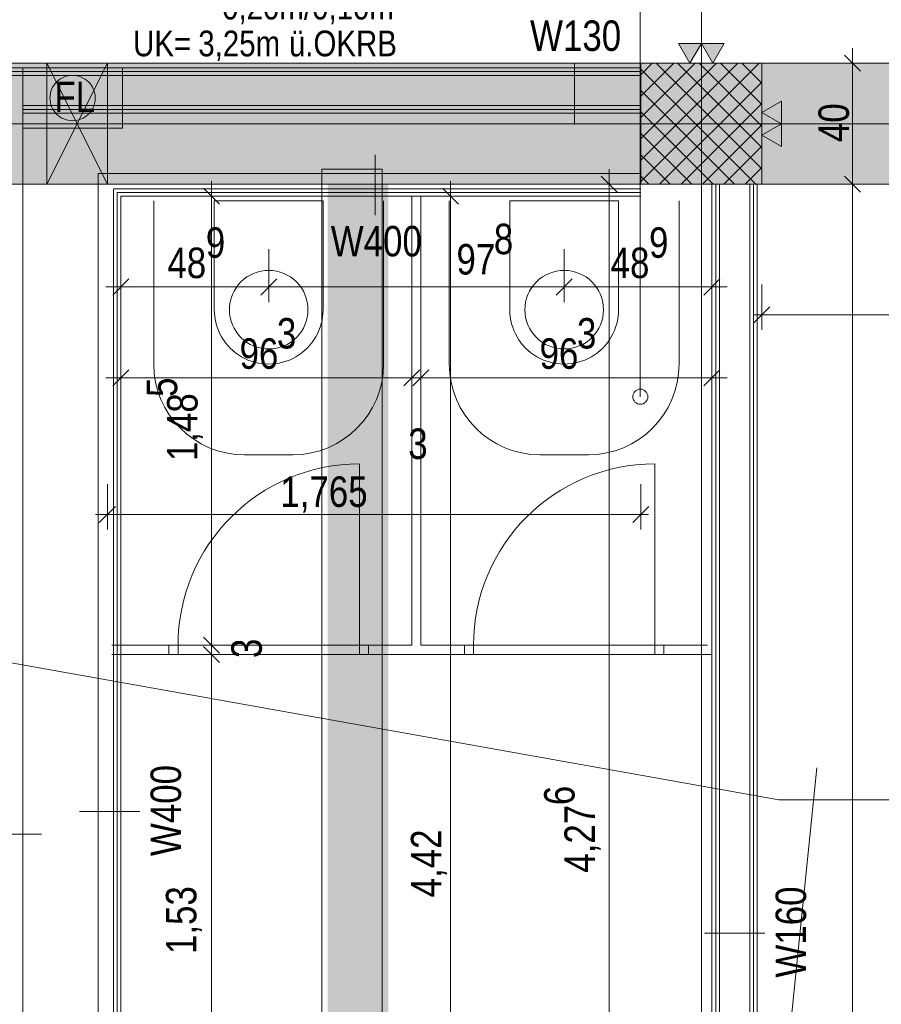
# Model space of a CAD drawing. Extents: x -620 to 3480, y 62 to 1112.
# Tile 67 of 76: x -374 to -317, y 713 to 778. Entities that reach past the tile are written whole.
import ezdxf
from ezdxf.lldxf.tags import DXFTag

# ---------------------------------------------------------------- set-up
doc = ezdxf.new("R2010")
doc.units = 0
doc.layers.get('0').update_dxf_attribs({"lineweight": 13})
for name, color, linetype, lineweight, true_color in [('00 -Bauelemente -Dämmung innen', 7, 'Continuous', 9, 0xff7fe6), ('00 -Bauelemente -Gipskarton', 7, 'Continuous', 9, 0xff7fe6), ('30 -33 Aussenwände- 3 Aussenstützen', 7, 'Continuous', 50, 0x0000dd), ('30 -34 Innenwände- 11 Durchbruch', 4, 'Continuous', 9, 0x00ffff), ('30 -34 Innenwände- 2 nichttragend', 7, 'Continuous', 18, 0xff7fe6), ('30 -34 Innenwände- 4 Türen_Fenster', 7, 'Continuous', 15, 0x9955ff), ('30 -35 Decken- 1 Konstruktion-Träger- Stahlbeton', 7, 'grob-A06GA2HT8I', 13, 0x33aa00), ('40 -41 Abwasser_Wasser_Gas- 1 Abwasser + sanitäre Anlagen', 7, 'Continuous', 9, 0xff6633), ('40 -47 Nutzungspez. Anlagen- 4 Feuerlöschanlagen', 7, 'Continuous', 9, 0xff7fff), ('60 -61 Ausstattung -1 Möbel -verdeckt', 9, 'fein_strichliert-A06GA2HV8I', 13, 0x808080), ('60- 61 allgemeine Ausstattung- 1 Möbel', 7, 'Continuous', 9, 0x00cccc), ('70 -72 Beschriftung- 2 Beschriftung Bauteile', 7, 'Continuous', 9, 0x9999ff), ('70 -75 Raumstempel-2 Verweislinie', 3, 'Continuous', 9, 0x00ff00), ('70 -76 Bemaßung- 2 Allgemein', 7, 'Continuous', 5, 0x6666cc), ('iwb_Schraffur_Unterzug', 7, 'Continuous', 5, 0xffffcc)]:
    doc.layers.add(name, color=color, linetype=linetype, lineweight=lineweight, true_color=true_color)
for name, color, linetype, lineweight in [('30 -35 Decken- 1 Konstruktion-Träger- Stahl Hohlprofil', 7, 'grob-A06GA2HT8I', 9), ('70 -71 Achsen- 1 Gebäudeachsen', 7, 'STRICHPUNKT2-A06GA2HU8I', 18), ('70 -75 Raumstempel- 3 Wandstempel', 7, 'Continuous', 50)]:
    doc.layers.add(name, color=color, linetype=linetype, lineweight=lineweight)
doc.styles.get("Standard").update_dxf_attribs({"font": 'ARIALN.TTF'})
tags = doc.linetypes.add('fein_strichliert-A06GA2HV8I', pattern=[4, 1, -2, 1]).pattern_tags.tags
tags[8:9] = [DXFTag(74, 4), DXFTag(75, 0), DXFTag(340, '0'), DXFTag(46, 0.0), DXFTag(50, 0.0), DXFTag(44, 0.0), DXFTag(45, 0.0)]
tags[6:7] = [DXFTag(74, 4), DXFTag(75, 0), DXFTag(340, '0'), DXFTag(46, 0.0), DXFTag(50, 0.0), DXFTag(44, 0.0), DXFTag(45, 0.0)]
tags[4:5] = [DXFTag(74, 4), DXFTag(75, 0), DXFTag(340, '0'), DXFTag(46, 0.0), DXFTag(50, 0.0), DXFTag(44, 0.0), DXFTag(45, 0.0)]
tags = doc.linetypes.add('grob-A06GA2HT8I', pattern=[14, 3, -8, 3]).pattern_tags.tags
tags[8:9] = [DXFTag(74, 4), DXFTag(75, 0), DXFTag(340, '0'), DXFTag(46, 0.0), DXFTag(50, 0.0), DXFTag(44, 0.0), DXFTag(45, 0.0)]
tags[6:7] = [DXFTag(74, 4), DXFTag(75, 0), DXFTag(340, '0'), DXFTag(46, 0.0), DXFTag(50, 0.0), DXFTag(44, 0.0), DXFTag(45, 0.0)]
tags[4:5] = [DXFTag(74, 4), DXFTag(75, 0), DXFTag(340, '0'), DXFTag(46, 0.0), DXFTag(50, 0.0), DXFTag(44, 0.0), DXFTag(45, 0.0)]
tags = doc.linetypes.add('STRICHPUNKT2-A06GA2HU8I', pattern=[12.7, 6.35, -3.175, 0, -3.175]).pattern_tags.tags
tags[10:11] = [DXFTag(74, 4), DXFTag(75, 0), DXFTag(340, '0'), DXFTag(46, 0.0), DXFTag(50, 0.0), DXFTag(44, 0.0), DXFTag(45, 0.0)]
tags[8:9] = [DXFTag(74, 4), DXFTag(75, 0), DXFTag(340, '0'), DXFTag(46, 0.0), DXFTag(50, 0.0), DXFTag(44, 0.0), DXFTag(45, 0.0)]
tags[6:7] = [DXFTag(74, 4), DXFTag(75, 0), DXFTag(340, '0'), DXFTag(46, 0.0), DXFTag(50, 0.0), DXFTag(44, 0.0), DXFTag(45, 0.0)]
tags[4:5] = [DXFTag(74, 4), DXFTag(75, 0), DXFTag(340, '0'), DXFTag(46, 0.0), DXFTag(50, 0.0), DXFTag(44, 0.0), DXFTag(45, 0.0)]

# ---------------------------------------------------------------- blocks, each defined once
blk = doc.blocks.new('Referenz-A06GA2HW8I')
at = {"layer": '00 -Bauelemente -Dämmung innen', "color": 0, "linetype": 'Continuous', "lineweight": -2, "ltscale": 0.13}
for p, q in [((-442.185, 774.68), (-332.685, 774.68)), ((-373.585, 772.68), (-332.685, 772.68)), ((-373.585, 772.68), (-373.585, 772.18)), ((-373.585, 772.18), (-373.585, 678.28)), ((-368.585, 678.28), (-368.585, 768.18)), ((-368.585, 768.18), (-332.685, 768.18)), ((-327.485, 645.28), (-327.485, 767.48)), ((-325.485, 643.28), (-325.485, 767.48)), ((-367.585, 767.18), (-332.685, 767.18)), ((-367.585, 677.78), (-367.585, 767.18))]:
    blk.add_line(p, q, dxfattribs=at)
at = {"layer": '00 -Bauelemente -Gipskarton', "color": 0, "linetype": 'Continuous', "lineweight": -2, "ltscale": 0.13}
for p, q in [((-442.185, 775.18), (-332.685, 775.18)), ((-442.185, 774.93), (-332.685, 774.93)), ((-442.185, 774.68), (-332.685, 774.68)), ((-373.585, 772.68), (-332.685, 772.68)), ((-373.585, 772.43), (-332.685, 772.43)), ((-373.585, 772.18), (-332.685, 772.18)), ((-327.985, 645.78), (-327.985, 767.48)), ((-327.735, 645.53), (-327.735, 767.48)), ((-327.485, 645.28), (-327.485, 767.48)), ((-325.485, 643.28), (-325.485, 767.48)), ((-325.235, 643.03), (-325.235, 767.48)), ((-324.985, 642.78), (-324.985, 767.48)), ((-367.585, 677.78), (-367.585, 767.18)), ((-367.585, 767.18), (-332.685, 767.18)), ((-367.335, 678.03), (-367.335, 766.93)), ((-367.335, 766.93), (-332.685, 766.93)), ((-367.085, 766.68), (-332.685, 766.68)), ((-367.085, 678.28), (-367.085, 766.68))]:
    blk.add_line(p, q, dxfattribs=at)
at = {"layer": '30 -33 Aussenwände- 3 Aussenstützen', "color": 0, "lineweight": -2}
for p, q in [((-332.685, 774.724), (-331.928, 775.48)), ((-332.685, 773.31), (-330.514, 775.48)), ((-332.685, 771.895), (-329.1, 775.48)), ((-332.685, 770.481), (-327.686, 775.48)), ((-332.685, 769.067), (-326.272, 775.48)), ((-332.685, 767.653), (-324.857, 775.48)), ((-332.685, 775.085), (-325.08, 767.48)), ((-331.666, 775.48), (-324.685, 768.499)), ((-330.252, 775.48), (-324.685, 769.913)), ((-328.838, 775.48), (-324.685, 771.327)), ((-327.424, 775.48), (-324.685, 772.741)), ((-326.009, 775.48), (-324.685, 774.156)), ((-331.443, 767.48), (-324.685, 774.239)), ((-332.685, 773.67), (-326.495, 767.48)), ((-330.029, 767.48), (-324.685, 772.824)), ((-328.685, 772.48), (-328.685, 770.48)), ((-332.685, 772.256), (-327.909, 767.48)), ((-329.685, 771.48), (-327.685, 771.48)), ((-328.615, 767.48), (-324.685, 771.41)), ((-332.685, 770.842), (-329.323, 767.48)), ((-327.201, 767.48), (-324.685, 769.996)), ((-332.685, 769.428), (-330.737, 767.48)), ((-325.786, 767.48), (-324.685, 768.582)), ((-332.685, 768.013), (-332.151, 767.48))]:
    blk.add_line(p, q, dxfattribs=at)
at = {"layer": '30 -33 Aussenwände- 3 Aussenstützen', "color": 0, "linetype": 'Continuous', "lineweight": -2, "ltscale": 0.13}
for p, q in [((-324.685, 775.48), (-332.685, 775.48)), ((-332.685, 775.48), (-332.685, 767.48)), ((-324.685, 767.48), (-324.685, 775.48)), ((-332.685, 767.48), (-324.685, 767.48))]:
    blk.add_line(p, q, dxfattribs=at)
at = {"layer": '30 -34 Innenwände- 11 Durchbruch', "color": 0, "linetype": 'Continuous', "lineweight": -2, "ltscale": 0.13}
for p, q in [((-371.985, 767.48), (-371.985, 775.48)), ((-371.985, 775.48), (-367.985, 767.48)), ((-367.985, 775.48), (-371.985, 767.48)), ((-371.985, 775.48), (-367.985, 775.48)), ((-367.985, 775.48), (-371.985, 767.48)), ((-367.985, 767.48), (-371.985, 775.48)), ((-367.985, 767.48), (-367.985, 775.48)), ((-371.985, 767.48), (-367.985, 767.48))]:
    blk.add_line(p, q, dxfattribs=at)
at = {"layer": '30 -34 Innenwände- 11 Durchbruch', "color": 0, "lineweight": -2}
for points in [[(-371.985, 767.48), (-371.985, 775.48), (-369.985, 771.48)], [(-367.985, 767.48), (-369.985, 771.48), (-367.985, 775.48)]]:
    blk.add_solid(points, dxfattribs=at)
at = {"layer": '30 -34 Innenwände- 2 nichttragend', "color": 0, "linetype": 'Continuous', "lineweight": -2, "ltscale": 0.13}
for p, q in [((-442.185, 775.18), (-332.685, 775.18)), ((-373.585, 772.18), (-332.685, 772.18)), ((-373.585, 772.18), (-373.585, 678.28)), ((-368.585, 678.28), (-368.585, 768.18)), ((-368.585, 768.18), (-332.685, 768.18)), ((-327.985, 645.78), (-327.985, 767.48)), ((-324.985, 767.48), (-327.985, 767.48)), ((-324.985, 642.78), (-324.985, 767.48)), ((-367.085, 766.68), (-332.685, 766.68)), ((-367.085, 678.28), (-367.085, 766.68)), ((-347.835, 736.98), (-347.835, 766.68)), ((-347.235, 736.98), (-347.235, 766.68)), ((-367.685, 736.98), (-363.91, 736.98)), ((-363.91, 736.38), (-363.91, 736.98)), ((-363.91, 736.38), (-363.91, 736.98)), ((-350.71, 736.38), (-350.71, 736.98)), ((-350.71, 736.38), (-350.71, 736.98)), ((-350.71, 736.98), (-347.835, 736.98)), ((-347.235, 736.98), (-344.36, 736.98)), ((-344.36, 736.38), (-344.36, 736.98)), ((-344.36, 736.38), (-344.36, 736.98)), ((-331.16, 736.98), (-328.285, 736.98)), ((-331.16, 736.38), (-331.16, 736.98)), ((-331.16, 736.38), (-331.16, 736.98)), ((-367.685, 736.38), (-363.91, 736.38)), ((-350.71, 736.38), (-344.36, 736.38)), ((-331.16, 736.38), (-327.985, 736.38))]:
    blk.add_line(p, q, dxfattribs=at)
at = {"layer": '30 -34 Innenwände- 4 Türen_Fenster', "color": 0, "linetype": 'grob-A06GA2HT8I', "lineweight": -2, "ltscale": 0.13}
for p, q in [((-351.31, 736.98), (-351.31, 748.98)), ((-331.76, 736.98), (-331.76, 748.98))]:
    blk.add_line(p, q, dxfattribs=at)
at = {"layer": '30 -34 Innenwände- 4 Türen_Fenster', "color": 0, "lineweight": -2}
for p, q in [((-363.91, 736.98), (-363.31, 736.98)), ((-363.91, 736.38), (-363.91, 736.98)), ((-363.31, 736.98), (-363.31, 736.38)), ((-351.31, 736.98), (-350.71, 736.98)), ((-351.31, 736.38), (-351.31, 736.98)), ((-350.71, 736.98), (-350.71, 736.38)), ((-344.36, 736.98), (-343.76, 736.98)), ((-344.36, 736.38), (-344.36, 736.98)), ((-343.76, 736.98), (-343.76, 736.38)), ((-331.76, 736.98), (-331.16, 736.98)), ((-331.76, 736.38), (-331.76, 736.98)), ((-331.16, 736.98), (-331.16, 736.38)), ((-363.31, 736.38), (-363.91, 736.38)), ((-350.71, 736.38), (-351.31, 736.38)), ((-343.76, 736.38), (-344.36, 736.38)), ((-331.16, 736.38), (-331.76, 736.38))]:
    blk.add_line(p, q, dxfattribs=at)
at = {"layer": '30 -34 Innenwände- 4 Türen_Fenster', "color": 0, "linetype": 'Continuous', "lineweight": -2, "ltscale": 0.13}
for p, q in [((-363.31, 736.38), (-363.31, 736.98)), ((-363.31, 736.98), (-351.31, 736.98)), ((-363.31, 736.98), (-351.31, 736.98)), ((-351.31, 736.98), (-351.31, 736.38)), ((-343.76, 736.38), (-343.76, 736.98)), ((-343.76, 736.98), (-331.76, 736.98)), ((-343.76, 736.98), (-331.76, 736.98)), ((-331.76, 736.98), (-331.76, 736.38)), ((-351.31, 736.38), (-363.31, 736.38)), ((-363.31, 736.38), (-351.31, 736.38)), ((-331.76, 736.38), (-343.76, 736.38)), ((-343.76, 736.38), (-331.76, 736.38))]:
    blk.add_line(p, q, dxfattribs=at)
at = {"layer": '30 -34 Innenwände- 4 Türen_Fenster', "color": 0, "linetype": 'grob-A06GA2HT8I', "lineweight": -2, "ltscale": 0.13}
for centre in [(-351.31, 736.98), (-331.76, 736.98)]:
    blk.add_ellipse(centre, major_axis=(0, 12), ratio=1, start_param=0, end_param=1.570796, dxfattribs=at)
at = {"layer": '30 -35 Decken- 1 Konstruktion-Träger- Stahl Hohlprofil', "color": 0, "linetype": 'grob-A06GA2HT8I', "lineweight": -2, "ltscale": 0.13}
for p, q in [((-353.804, 609.48), (-353.804, 768.48)), ((-353.804, 768.48), (-349.804, 768.48)), ((-349.804, 768.48), (-349.804, 609.48))]:
    blk.add_line(p, q, dxfattribs=at)
at = {"layer": '30 -35 Decken- 1 Konstruktion-Träger- Stahlbeton', "color": 0, "lineweight": -2}
for p, q in [((-561.186, 775.48), (-2.685, 775.48)), ((-561.186, 767.48), (-2.685, 767.48))]:
    blk.add_line(p, q, dxfattribs=at)
at = {"layer": '40 -41 Abwasser_Wasser_Gas- 1 Abwasser + sanitäre Anlagen', "color": 0, "linetype": 'Continuous', "lineweight": -2, "ltscale": 0.13}
for p, q in [((-353.71, 766.38), (-360.91, 766.38)), ((-360.91, 766.38), (-360.91, 759.18)), ((-353.71, 759.18), (-353.71, 766.38)), ((-341.36, 766.38), (-334.16, 766.38)), ((-341.36, 759.18), (-341.36, 766.38)), ((-334.16, 766.38), (-334.16, 759.18)), ((-358.959, 761.19), (-358.754, 761.342)), ((-358.754, 761.342), (-358.535, 761.473)), ((-358.535, 761.473), (-358.305, 761.582)), ((-358.305, 761.582), (-358.064, 761.668)), ((-358.064, 761.668), (-357.817, 761.73)), ((-357.817, 761.73), (-357.565, 761.768)), ((-357.565, 761.768), (-357.31, 761.78)), ((-357.31, 761.78), (-357.055, 761.768)), ((-357.055, 761.768), (-356.803, 761.73)), ((-356.803, 761.73), (-356.555, 761.668)), ((-356.555, 761.668), (-356.315, 761.582)), ((-356.315, 761.582), (-356.084, 761.473)), ((-356.084, 761.473), (-355.865, 761.342)), ((-355.865, 761.342), (-355.66, 761.19)), ((-339.409, 761.19), (-339.204, 761.342)), ((-339.204, 761.342), (-338.985, 761.473)), ((-338.985, 761.473), (-338.755, 761.582)), ((-338.755, 761.582), (-338.514, 761.668)), ((-338.514, 761.668), (-338.267, 761.73)), ((-338.267, 761.73), (-338.015, 761.768)), ((-338.015, 761.768), (-337.76, 761.78)), ((-337.76, 761.78), (-337.505, 761.768)), ((-337.505, 761.768), (-337.253, 761.73)), ((-337.253, 761.73), (-337.005, 761.668)), ((-337.005, 761.668), (-336.765, 761.582)), ((-336.765, 761.582), (-336.534, 761.473)), ((-336.534, 761.473), (-336.315, 761.342)), ((-336.315, 761.342), (-336.11, 761.19)), ((-359.472, 760.625), (-359.32, 760.83)), ((-359.32, 760.83), (-359.148, 761.019)), ((-359.148, 761.019), (-358.959, 761.19)), ((-355.66, 761.19), (-355.471, 761.019)), ((-355.471, 761.019), (-355.3, 760.83)), ((-355.3, 760.83), (-355.148, 760.625)), ((-339.922, 760.625), (-339.77, 760.83)), ((-339.77, 760.83), (-339.598, 761.019)), ((-339.598, 761.019), (-339.409, 761.19)), ((-336.11, 761.19), (-335.921, 761.019)), ((-335.921, 761.019), (-335.75, 760.83)), ((-335.75, 760.83), (-335.598, 760.625)), ((-359.798, 759.935), (-359.712, 760.175)), ((-359.712, 760.175), (-359.603, 760.406)), ((-359.603, 760.406), (-359.472, 760.625)), ((-355.148, 760.625), (-355.017, 760.406)), ((-355.017, 760.406), (-354.908, 760.175)), ((-354.908, 760.175), (-354.822, 759.935)), ((-340.248, 759.935), (-340.162, 760.175)), ((-340.162, 760.175), (-340.053, 760.406)), ((-340.053, 760.406), (-339.922, 760.625)), ((-335.598, 760.625), (-335.467, 760.406)), ((-335.467, 760.406), (-335.358, 760.175)), ((-335.358, 760.175), (-335.272, 759.935)), ((-359.91, 759.18), (-359.897, 759.435)), ((-359.897, 759.435), (-359.86, 759.687)), ((-359.86, 759.687), (-359.798, 759.935)), ((-354.822, 759.935), (-354.76, 759.687)), ((-354.76, 759.687), (-354.722, 759.435)), ((-354.722, 759.435), (-354.71, 759.18)), ((-340.36, 759.18), (-340.347, 759.435)), ((-340.347, 759.435), (-340.31, 759.687)), ((-340.31, 759.687), (-340.248, 759.935)), ((-335.272, 759.935), (-335.21, 759.687)), ((-335.21, 759.687), (-335.172, 759.435)), ((-335.172, 759.435), (-335.16, 759.18)), ((-359.897, 758.925), (-359.91, 759.18)), ((-359.86, 758.673), (-359.897, 758.925)), ((-354.722, 758.925), (-354.76, 758.673)), ((-354.71, 759.18), (-354.722, 758.925)), ((-340.347, 758.925), (-340.36, 759.18)), ((-340.31, 758.673), (-340.347, 758.925)), ((-335.172, 758.925), (-335.21, 758.673)), ((-335.16, 759.18), (-335.172, 758.925)), ((-359.798, 758.425), (-359.86, 758.673)), ((-359.712, 758.185), (-359.798, 758.425)), ((-359.603, 757.955), (-359.712, 758.185)), ((-354.908, 758.185), (-355.017, 757.955)), ((-354.822, 758.425), (-354.908, 758.185)), ((-354.76, 758.673), (-354.822, 758.425)), ((-340.248, 758.425), (-340.31, 758.673)), ((-340.162, 758.185), (-340.248, 758.425)), ((-340.053, 757.955), (-340.162, 758.185)), ((-335.358, 758.185), (-335.467, 757.955)), ((-335.272, 758.425), (-335.358, 758.185)), ((-335.21, 758.673), (-335.272, 758.425)), ((-359.472, 757.736), (-359.603, 757.955)), ((-359.32, 757.531), (-359.472, 757.736)), ((-359.148, 757.342), (-359.32, 757.531)), ((-355.3, 757.531), (-355.471, 757.342)), ((-355.148, 757.736), (-355.3, 757.531)), ((-355.017, 757.955), (-355.148, 757.736)), ((-339.922, 757.736), (-340.053, 757.955)), ((-339.77, 757.531), (-339.922, 757.736)), ((-339.598, 757.342), (-339.77, 757.531)), ((-335.75, 757.531), (-335.921, 757.342)), ((-335.598, 757.736), (-335.75, 757.531)), ((-335.467, 757.955), (-335.598, 757.736)), ((-358.959, 757.17), (-359.148, 757.342)), ((-358.754, 757.018), (-358.959, 757.17)), ((-358.535, 756.887), (-358.754, 757.018)), ((-358.305, 756.778), (-358.535, 756.887)), ((-358.064, 756.692), (-358.305, 756.778)), ((-356.315, 756.778), (-356.555, 756.692)), ((-356.084, 756.887), (-356.315, 756.778)), ((-355.865, 757.018), (-356.084, 756.887)), ((-355.66, 757.17), (-355.865, 757.018)), ((-355.471, 757.342), (-355.66, 757.17)), ((-339.409, 757.17), (-339.598, 757.342)), ((-339.204, 757.018), (-339.409, 757.17)), ((-338.985, 756.887), (-339.204, 757.018)), ((-338.755, 756.778), (-338.985, 756.887)), ((-338.514, 756.692), (-338.755, 756.778)), ((-336.765, 756.778), (-337.005, 756.692)), ((-336.534, 756.887), (-336.765, 756.778)), ((-336.315, 757.018), (-336.534, 756.887)), ((-336.11, 757.17), (-336.315, 757.018)), ((-335.921, 757.342), (-336.11, 757.17)), ((-357.817, 756.63), (-358.064, 756.692)), ((-357.565, 756.593), (-357.817, 756.63)), ((-357.31, 756.58), (-357.565, 756.593)), ((-357.055, 756.593), (-357.31, 756.58)), ((-356.803, 756.63), (-357.055, 756.593)), ((-356.555, 756.692), (-356.803, 756.63)), ((-338.267, 756.63), (-338.514, 756.692)), ((-338.015, 756.593), (-338.267, 756.63)), ((-337.76, 756.58), (-338.015, 756.593)), ((-337.505, 756.593), (-337.76, 756.58)), ((-337.253, 756.63), (-337.505, 756.593)), ((-337.005, 756.692), (-337.253, 756.63))]:
    blk.add_line(p, q, dxfattribs=at)
for centre in [(-357.31, 759.18), (-337.76, 759.18)]:
    blk.add_ellipse(centre, major_axis=(-3.6, 0), ratio=1, start_param=0, end_param=3.141593, dxfattribs=at)
at = {"layer": '40 -47 Nutzungspez. Anlagen- 4 Feuerlöschanlagen', "color": 0, "linetype": 'Continuous', "lineweight": -2, "ltscale": 0.13}
for p, q in [((-373.585, 771.18), (-373.585, 775.18)), ((-373.585, 775.18), (-366.985, 775.18)), ((-366.985, 775.18), (-366.985, 771.18)), ((-371.236, 774.34), (-371.118, 774.427)), ((-371.118, 774.427), (-370.992, 774.503)), ((-370.992, 774.503), (-370.859, 774.566)), ((-370.859, 774.566), (-370.72, 774.616)), ((-370.72, 774.616), (-370.577, 774.651)), ((-370.577, 774.651), (-370.432, 774.673)), ((-370.432, 774.673), (-370.285, 774.68)), ((-370.285, 774.68), (-370.138, 774.673)), ((-370.138, 774.673), (-369.992, 774.651)), ((-369.992, 774.651), (-369.849, 774.616)), ((-369.849, 774.616), (-369.711, 774.566)), ((-369.711, 774.566), (-369.578, 774.503)), ((-369.578, 774.503), (-369.451, 774.427)), ((-369.451, 774.427), (-369.333, 774.34)), ((-371.72, 773.616), (-371.671, 773.754)), ((-371.671, 773.754), (-371.608, 773.887)), ((-371.608, 773.887), (-371.532, 774.014)), ((-371.532, 774.014), (-371.444, 774.132)), ((-371.444, 774.132), (-371.345, 774.241)), ((-371.345, 774.241), (-371.236, 774.34)), ((-369.333, 774.34), (-369.224, 774.241)), ((-369.224, 774.241), (-369.125, 774.132)), ((-369.125, 774.132), (-369.038, 774.014)), ((-369.038, 774.014), (-368.962, 773.887)), ((-368.962, 773.887), (-368.899, 773.754)), ((-368.899, 773.754), (-368.849, 773.616)), ((-371.785, 773.18), (-371.778, 773.327)), ((-371.778, 773.033), (-371.785, 773.18)), ((-371.778, 773.327), (-371.756, 773.473)), ((-371.756, 773.473), (-371.72, 773.616)), ((-368.849, 773.616), (-368.814, 773.473)), ((-368.814, 773.473), (-368.792, 773.327)), ((-368.792, 773.327), (-368.785, 773.18)), ((-368.785, 773.18), (-368.792, 773.033)), ((-371.756, 772.888), (-371.778, 773.033)), ((-371.72, 772.745), (-371.756, 772.888)), ((-371.671, 772.606), (-371.72, 772.745)), ((-371.608, 772.473), (-371.671, 772.606)), ((-371.532, 772.347), (-371.608, 772.473)), ((-368.962, 772.473), (-369.038, 772.347)), ((-368.899, 772.606), (-368.962, 772.473)), ((-368.849, 772.745), (-368.899, 772.606)), ((-368.814, 772.888), (-368.849, 772.745)), ((-368.792, 773.033), (-368.814, 772.888)), ((-371.444, 772.229), (-371.532, 772.347)), ((-371.345, 772.12), (-371.444, 772.229)), ((-371.236, 772.021), (-371.345, 772.12)), ((-371.118, 771.933), (-371.236, 772.021)), ((-370.992, 771.857), (-371.118, 771.933)), ((-370.859, 771.794), (-370.992, 771.857)), ((-370.72, 771.745), (-370.859, 771.794)), ((-370.577, 771.709), (-370.72, 771.745)), ((-369.849, 771.745), (-369.992, 771.709)), ((-369.711, 771.794), (-369.849, 771.745)), ((-369.578, 771.857), (-369.711, 771.794)), ((-369.451, 771.933), (-369.578, 771.857)), ((-369.333, 772.021), (-369.451, 771.933)), ((-369.224, 772.12), (-369.333, 772.021)), ((-369.125, 772.229), (-369.224, 772.12)), ((-369.038, 772.347), (-369.125, 772.229)), ((-366.985, 771.18), (-373.585, 771.18)), ((-370.432, 771.687), (-370.577, 771.709)), ((-370.285, 771.68), (-370.432, 771.687)), ((-370.138, 771.687), (-370.285, 771.68)), ((-369.992, 771.709), (-370.138, 771.687))]:
    blk.add_line(p, q, dxfattribs=at)
at = {"layer": '60 -61 Ausstattung -1 Möbel -verdeckt', "color": 0, "linetype": 'fein_strichliert-A06GA2HV8I', "lineweight": -2, "ltscale": 0.13}
for p, q in [((-364.91, 755.58), (-364.91, 766.38)), ((-349.71, 766.38), (-349.71, 755.58)), ((-345.36, 766.38), (-345.36, 755.58)), ((-330.16, 755.58), (-330.16, 766.38)), ((-355.71, 749.58), (-358.91, 749.58)), ((-339.36, 749.58), (-336.16, 749.58))]:
    blk.add_line(p, q, dxfattribs=at)
for centre, major_axis in [((-358.91, 755.58), (-6, 0)), ((-355.71, 755.58), (0, -6)), ((-339.36, 755.58), (-6, 0)), ((-336.16, 755.58), (0, -6))]:
    blk.add_ellipse(centre, major_axis=major_axis, ratio=1, start_param=0, end_param=1.570796, dxfattribs=at)
at = {"layer": '60- 61 allgemeine Ausstattung- 1 Möbel', "color": 0, "linetype": 'Continuous', "lineweight": -2, "ltscale": 0.13}
blk.add_line((-323.085, 708.98), (-321.035, 728.875), dxfattribs=at)
at = {"layer": '70 -71 Achsen- 1 Gebäudeachsen', "color": 0, "linetype": 'STRICHPUNKT2-A06GA2HU8I', "lineweight": -2, "ltscale": 0.13}
for p, q in [((-328.685, 1081.42), (-328.685, 81.98)), ((-561.186, 771.48), (86.255, 771.48))]:
    blk.add_line(p, q, dxfattribs=at)
at = {"layer": '70 -72 Beschriftung- 2 Beschriftung Bauteile', "color": 0, "lineweight": -2}
for p, q in [((-329.435, 775.48), (-330.185, 776.779)), ((-330.185, 776.779), (-328.685, 776.779)), ((-328.685, 776.779), (-329.435, 775.48)), ((-327.935, 775.48), (-328.685, 776.779)), ((-328.685, 776.779), (-327.185, 776.779)), ((-327.185, 776.779), (-327.935, 775.48)), ((-324.685, 772.23), (-323.386, 772.98)), ((-323.386, 772.98), (-323.386, 771.48)), ((-323.386, 771.48), (-324.685, 772.23)), ((-324.685, 770.73), (-323.386, 771.48)), ((-323.386, 771.48), (-323.386, 769.98)), ((-323.386, 769.98), (-324.685, 770.73))]:
    blk.add_line(p, q, dxfattribs=at)
for points in [[(-329.435, 775.48), (-330.185, 776.779), (-329.435, 776.779)], [(-329.435, 775.48), (-329.435, 776.779), (-328.685, 776.779)], [(-327.935, 775.48), (-328.685, 776.779), (-327.935, 776.779)], [(-327.935, 775.48), (-327.935, 776.779), (-327.185, 776.779)], [(-323.386, 771.48), (-324.685, 772.23), (-323.386, 772.98)], [(-323.386, 769.98), (-324.685, 770.73), (-323.386, 771.48)]]:
    blk.add_solid(points, dxfattribs=at)
at = {"layer": '70 -75 Raumstempel- 3 Wandstempel', "color": 0, "linetype": 'Continuous', "lineweight": -2, "ltscale": 0.13}
for p, q in [((-337.074, 775.432), (-337.074, 771.432)), ((-350.26, 765.43), (-350.26, 769.43)), ((-365.835, 725.98), (-369.835, 725.98)), ((-376.335, 724.48), (-372.335, 724.48)), ((-324.485, 717.943), (-328.485, 717.943))]:
    blk.add_line(p, q, dxfattribs=at)
at = {"layer": '70 -75 Raumstempel-2 Verweislinie', "color": 0, "linetype": 'Continuous', "lineweight": -2, "ltscale": 0.13}
for p, q in [((-332.723, 753.422), (-332.723, 786.307)), ((-413.793, 742.851), (-323.564, 726.769)), ((-323.564, 726.769), (-306.282, 726.769))]:
    blk.add_line(p, q, dxfattribs=at)
at = {"layer": '70 -75 Raumstempel-2 Verweislinie', "color": 0, "linetype": 'ByBlock', "lineweight": -2, "ltscale": 0.13}
blk.add_circle((-332.723, 753.422), 0.5, dxfattribs=at)
at = {"layer": '70 -76 Bemaßung- 2 Allgemein', "color": 0, "linetype": 'Continuous', "lineweight": -2, "ltscale": 0.13}
for p, q in [((-318.685, 776.48), (-318.685, 774.42)), ((-319.215, 776.011), (-318.154, 774.95)), ((-321.185, 775.48), (-317.685, 775.48)), ((-318.685, 768.541), (-318.685, 774.42)), ((-318.685, 766.48), (-318.685, 768.541)), ((-335.305, 768.011), (-334.244, 766.95)), ((-334.775, 768.48), (-334.775, 766.42)), ((-318.154, 766.95), (-319.215, 768.011)), ((-319.215, 768.011), (-318.154, 766.95)), ((-318.685, 768.48), (-318.685, 766.42)), ((-361.615, 767.211), (-360.554, 766.15)), ((-361.085, 767.68), (-361.085, 765.62)), ((-345.815, 767.211), (-344.754, 766.15)), ((-345.285, 767.68), (-345.285, 765.62)), ((-335.195, 767.48), (-335.775, 767.48)), ((-321.185, 767.48), (-317.685, 767.48)), ((-321.185, 767.48), (-317.685, 767.48)), ((-363.585, 766.68), (-360.085, 766.68)), ((-347.785, 766.68), (-344.285, 766.68)), ((-334.775, 683.021), (-334.775, 766.42)), ((-318.685, 643.841), (-318.685, 766.42)), ((-361.085, 738.041), (-361.085, 765.62)), ((-345.285, 679.341), (-345.285, 765.62)), ((-367.085, 763.18), (-367.085, 759.68)), ((-357.31, 763.18), (-357.31, 759.68)), ((-357.31, 763.18), (-357.31, 759.68)), ((-337.76, 763.18), (-337.76, 759.68)), ((-337.76, 763.18), (-337.76, 759.68)), ((-327.985, 763.18), (-327.985, 759.68)), ((-368.085, 760.68), (-366.024, 760.68)), ((-367.615, 760.15), (-366.554, 761.211)), ((-366.024, 760.68), (-358.37, 760.68)), ((-356.31, 760.68), (-358.37, 760.68)), ((-358.31, 760.68), (-356.249, 760.68)), ((-357.84, 760.15), (-356.779, 761.211)), ((-356.779, 761.211), (-357.84, 760.15)), ((-356.249, 760.68), (-338.82, 760.68)), ((-336.76, 760.68), (-338.82, 760.68)), ((-338.76, 760.68), (-336.699, 760.68)), ((-338.29, 760.15), (-337.229, 761.211)), ((-337.229, 761.211), (-338.29, 760.15)), ((-336.699, 760.68), (-329.045, 760.68)), ((-326.985, 760.68), (-329.045, 760.68)), ((-327.454, 761.211), (-328.515, 760.15)), ((-324.685, 760.841), (-324.685, 757.841)), ((-325.215, 758.31), (-324.154, 759.371)), ((-325.185, 758.841), (-323.624, 758.841)), ((-277.245, 758.841), (-323.624, 758.841)), ((-367.085, 757.18), (-367.085, 753.68)), ((-347.835, 757.18), (-347.835, 753.68)), ((-347.835, 757.18), (-347.835, 753.68)), ((-347.235, 757.18), (-347.235, 753.68)), ((-347.235, 757.18), (-347.235, 753.68)), ((-327.985, 757.18), (-327.985, 753.68)), ((-367.615, 754.15), (-366.554, 755.211)), ((-347.304, 755.211), (-348.365, 754.15)), ((-347.304, 755.211), (-348.365, 754.15)), ((-347.765, 754.15), (-346.704, 755.211)), ((-347.765, 754.15), (-346.704, 755.211)), ((-327.454, 755.211), (-328.515, 754.15)), ((-368.085, 754.68), (-366.024, 754.68)), ((-366.024, 754.68), (-348.895, 754.68)), ((-348.895, 754.68), (-349.956, 754.68)), ((-346.835, 754.68), (-348.895, 754.68)), ((-346.835, 754.68), (-348.895, 754.68)), ((-348.235, 754.68), (-346.174, 754.68)), ((-348.235, 754.68), (-346.174, 754.68)), ((-347.835, 754.68), (-347.235, 754.68)), ((-346.174, 754.68), (-329.045, 754.68)), ((-346.174, 754.68), (-345.114, 754.68)), ((-326.985, 754.68), (-329.045, 754.68)), ((-367.985, 747.634), (-367.985, 744.634)), ((-332.685, 747.634), (-332.685, 744.634)), ((-368.515, 745.104), (-367.454, 746.165)), ((-332.154, 746.165), (-333.215, 745.104)), ((-333.745, 745.634), (-368.771, 745.634)), ((-368.485, 745.634), (-366.924, 745.634)), ((-332.185, 745.634), (-333.745, 745.634)), ((-361.085, 738.041), (-361.085, 739.101)), ((-361.085, 735.98), (-361.085, 738.041)), ((-361.085, 735.98), (-361.085, 738.041)), ((-360.554, 736.45), (-361.615, 737.511)), ((-360.554, 736.45), (-361.615, 737.511)), ((-361.085, 737.38), (-361.085, 735.32)), ((-361.085, 737.38), (-361.085, 735.32)), ((-363.585, 736.98), (-360.085, 736.98)), ((-363.585, 736.98), (-360.085, 736.98)), ((-361.615, 736.911), (-360.554, 735.85)), ((-361.615, 736.911), (-360.554, 735.85)), ((-361.085, 736.38), (-361.085, 736.98)), ((-363.585, 736.38), (-360.085, 736.38)), ((-363.585, 736.38), (-360.085, 736.38)), ((-361.085, 735.32), (-361.085, 734.259)), ((-361.085, 706.841), (-361.085, 735.32))]:
    blk.add_line(p, q, dxfattribs=at)
at = {"layer": '30 -34 Innenwände- 11 Durchbruch', "color": 0, "linetype": 'Continuous', "lineweight": -2, "ltscale": 0.13, "char_height": 1.7, "attachment_point": 1}
for s, insert in [('{\\fArial Narrow;0,20m/0,10m}', (-360.391, 780.074)), ('{\\fArial Narrow;UK=}', (-366.279, 777.639)), ('{\\fArial Narrow;3,25m}', (-361.968, 777.639)), ('{\\fArial Narrow;ü.OKRB}', (-355.97, 777.639))]:
    blk.add_mtext(s, dxfattribs=dict(at, insert=insert))
at = {"layer": '40 -47 Nutzungspez. Anlagen- 4 Feuerlöschanlagen', "color": 0, "linetype": 'Continuous', "lineweight": -2, "ltscale": 0.13, "insert": (-371.49, 774.263), "char_height": 2.01377, "attachment_point": 1}
blk.add_mtext('{\\fArial Narrow;FL}', dxfattribs=at)
at = {"layer": '70 -75 Raumstempel- 3 Wandstempel', "color": 0, "linetype": 'Continuous', "lineweight": -2, "ltscale": 0.13, "char_height": 2.01377, "attachment_point": 1}
for s, insert in [('{\\fArial Narrow;W130}', (-340.016, 778.311)), ('{\\fArial Narrow;W400}', (-353.202, 764.718))]:
    blk.add_mtext(s, dxfattribs=dict(at, insert=insert))
at = {"layer": '70 -75 Raumstempel- 3 Wandstempel', "color": 0, "linetype": 'Continuous', "lineweight": -2, "ltscale": 0.13, "char_height": 2.01377, "attachment_point": 1, "rotation": 90}
for s, insert in [('{\\fArial Narrow;W400}', (-365.123, 723.038)), ('{\\fArial Narrow;W160}', (-323.769, 715.001))]:
    blk.add_mtext(s, dxfattribs=dict(at, insert=insert))
at = {"layer": '70 -76 Bemaßung- 2 Allgemein', "color": 0, "linetype": 'Continuous', "lineweight": -2, "ltscale": 0.13, "char_height": 2.01377, "attachment_point": 1, "rotation": 90}
for s, insert in [('{\\fArial Narrow;40}', (-320.936, 770.264)), ('{\\fArial Narrow;5}', (-365.377, 753.406)), ('{\\fArial Narrow;1,48}', (-364.035, 749.161)), ('{\\fArial Narrow;3}', (-359.78, 736.139)), ('{\\fArial Narrow;6}', (-339.085, 726.406)), ('{\\fArial Narrow;4,27}', (-337.743, 721.94)), ('{\\fArial Narrow;4,42}', (-347.9, 720.307)), ('{\\fArial Narrow;1,53}', (-364.11, 716.558))]:
    blk.add_mtext(s, dxfattribs=dict(at, insert=insert))
at = {"layer": '70 -76 Bemaßung- 2 Allgemein', "color": 0, "linetype": 'Continuous', "lineweight": -2, "ltscale": 0.13, "char_height": 2.01377, "attachment_point": 1}
for s, insert in [('{\\fArial Narrow;9}', (-361.469, 764.626)), ('{\\fArial Narrow;8}', (-342.412, 764.865)), ('{\\fArial Narrow;9}', (-332.144, 764.626)), ('{\\fArial Narrow;48}', (-364.011, 763.284)), ('{\\fArial Narrow;97}', (-344.885, 763.522)), ('{\\fArial Narrow;48}', (-334.686, 763.284)), ('{\\fArial Narrow;3}', (-356.764, 758.626)), ('{\\fArial Narrow;3}', (-336.914, 758.626)), ('{\\fArial Narrow;96}', (-359.237, 757.284)), ('{\\fArial Narrow;96}', (-339.387, 757.284)), ('{\\fArial Narrow;3}', (-348.076, 751.319))]:
    blk.add_mtext(s, dxfattribs=dict(at, insert=insert))
at = {"layer": '70 -76 Bemaßung- 2 Allgemein', "color": 0, "linetype": 'ByBlock', "lineweight": -2, "ltscale": 0.13, "insert": (-356.537, 748.15), "char_height": 2.01377, "attachment_point": 1}
blk.add_mtext('{\\fArial Narrow;1,765}', dxfattribs=at)
blk = doc.blocks.new('Referenz-A06GA2HY8I')
at = {"layer": 'iwb_Schraffur_Unterzug', "linetype": 'Continuous', "ltscale": 0.13}
for points in [[(-561.186, 775.48), (-2.685, 775.48), (-2.685, 767.48)], [(-561.186, 775.48), (-2.685, 767.48), (-561.186, 769.746)], [(-561.186, 769.746), (-2.685, 767.48), (-561.186, 767.48)], [(-353.405, 609.48), (-353.405, 768.48), (-349.405, 609.48), (-349.405, 768.48)]]:
    blk.add_solid(points, dxfattribs=at)

msp = doc.modelspace()

# ---------------------------------------------------------------- block references
at = {"color": 8, "lineweight": 13, "ltscale": 0.13, "true_color": 0x808080}
msp.add_blockref('Referenz-A06GA2HW8I', (0, 0), dxfattribs=at)
at = {"color": 8, "lineweight": 25, "ltscale": 0.25, "true_color": 0x808080}
msp.add_blockref('Referenz-A06GA2HY8I', (0, 0), dxfattribs=at)

doc.saveas('drawing.dxf')
